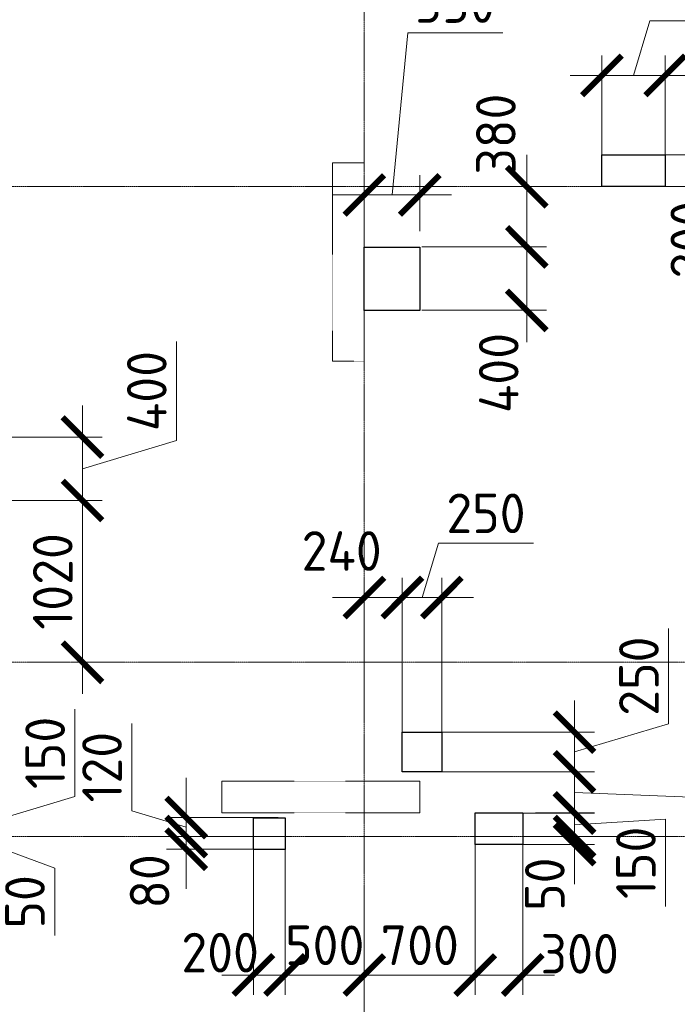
# Model space of a CAD drawing. Header units: millimetres. Extents: x -386473 to 311666, y -59273 to 291770.
# Tile 28 of 132: x -158338 to -154187, y 21697 to 27908. Entities that reach past the tile are written whole.
import ezdxf

# ---------------------------------------------------------------- set-up
doc = ezdxf.new("R2010")
doc.units = ezdxf.units.MM
for name, pattern in [('______5', [1100, 800, -100, 100, -100]), ('DASHED', [7, 5, -2, 0]), ('осевая', [50.8, 31.75, -6.35, 6.35, -6.35])]:
    doc.linetypes.add(name, pattern=pattern)
doc.layers.add('Колонна_ бетон', color=7, linetype='Continuous', lineweight=50, true_color=0xb4b496)
for name, color, linetype, lineweight in [('Оси', 40, '______5', 18), ('Перекрытие ж_бетон', 1, 'Continuous', 30), ('РАЗМЕРЫ', 1, 'Continuous', 9)]:
    doc.layers.add(name, color=color, linetype=linetype, lineweight=lineweight)
doc.styles.add('GOST-2.304_Type-B', font='GOST_Common.ttf')
doc.dimstyles.new('СПДС', dxfattribs={"dimscale": 100, "dimtxt": 2.5, "dimasz": 2.5, "dimexe": 1.25, "dimexo": 0, "dimtad": 1, "dimdec": 0, "dimtxsty": 'GOST-2.304_Type-B', "dimblk": 'ARCHTICK', "dimcen": 2.5, "dimdle": 2, "dimadec": 0, "dimazin": 2, "dimtfac": 0.75, "dimtdec": 0, "dimtmove": 1, "dimatfit": 3, "dimfxl": 1, "dimtolj": 1, "dimarcsym": 1})

# ---------------------------------------------------------------- blocks, each defined once
blk = doc.blocks.new('оси2')
at = {"layer": 'Оси', "color": 16, "linetype": 'осевая', "lineweight": 0, "ltscale": 0.25, "transparency": 33554687}
for p, q in [((1020445.5, 5465.4), (1020445.5, -20739.3)), ((979200, -1392.9), (1032582.1, -1392.9)), ((979200, -4392.9), (1032582.1, -4392.9)), ((979200, -5492.9), (1032582.1, -5492.9))]:
    blk.add_line(p, q, dxfattribs=at)
blk = doc.blocks.new('стены подвала')
at = {"layer": 'Колонна_ бетон', "color": 252, "linetype": 'DASHED', "lineweight": 0, "ltscale": 0.3, "true_color": 0x939598, "transparency": 33554687}
for p, q in [((-161297.4, -13225.4, 160), (-161297.4, -13225.4, 160)), ((-161297.4, -13225.4, 160), (-161097.4, -13225.4, 160)), ((-161297.4, -13225.4, 160), (-161297.4, -14475.4, 160)), ((-161097.4, -13225.4, 160), (-161097.4, -13225.4, 160)), ((-161097.4, -14475.4, 160), (-161097.4, -13225.4, 160)), ((-161097.4, -14475.4, 160), (-161297.4, -14475.4, 160)), ((-161297.4, -14475.4, 160), (-161297.4, -14475.4, 160)), ((-161097.4, -14475.4, 160), (-161097.4, -14475.4, 160)), ((-161997.4, -17325.4, 160), (-161997.4, -17125.4, 160)), ((-161997.4, -17125.4, 160), (-161997.4, -17125.4, 160)), ((-160747.4, -17125.4, 160), (-161997.4, -17125.4, 160)), ((-160747.4, -17125.4, 160), (-160747.4, -17125.4, 160)), ((-160747.4, -17125.4, 160), (-160747.4, -17325.4, 160)), ((-161997.4, -17325.4, 160), (-161997.4, -17325.4, 160)), ((-160747.4, -17325.4, 160), (-161997.4, -17325.4, 160)), ((-160747.4, -17325.4, 160), (-160747.4, -17325.4, 160))]:
    blk.add_line(p, q, dxfattribs=at)
blk = doc.blocks.new('_ArchTick')
at = {"color": 0, "linetype": 'ByBlock', "const_width": 0.15}
blk.add_lwpolyline([(-0.5, -0.5), (0.5, 0.5)], dxfattribs=at)
blk = doc.blocks.new('*D1071')
at = {"layer": 'DEFPOINTS', "color": 0, "transparency": 16777216}
for p in [(-153906.5, 57305.7), (-154146.2, 56688.1), (-153906.5, 56456.8)]:
    blk.add_point(p, dxfattribs=at)
at = {"layer": 'РАЗМЕРЫ', "color": 0, "lineweight": -2, "transparency": 16777216}
for p, q in [((-154146.2, 56688.1), (-154146.2, 57430.7)), ((-153906.5, 56456.8), (-153906.5, 57430.7)), ((-154346.2, 57305.7), (-153706.5, 57305.7))]:
    blk.add_line(p, q, dxfattribs=at)
at = {"layer": 'РАЗМЕРЫ', "color": 0, "lineweight": -2, "transparency": 16777216, "xscale": 250, "yscale": 250, "zscale": 250, "rotation": 180}
blk.add_blockref('_ArchTick', (-154146.2, 57305.7), dxfattribs=at)
at = {"layer": 'РАЗМЕРЫ', "color": 0, "lineweight": -2, "transparency": 16777216, "xscale": 250, "yscale": 250, "zscale": 250}
blk.add_blockref('_ArchTick', (-153906.5, 57305.7), dxfattribs=at)
at = {"layer": 'РАЗМЕРЫ', "color": 0, "lineweight": 0, "transparency": 16777216, "insert": (-154289.2, 57599.5), "char_height": 250, "attachment_point": 5, "style": 'GOST-2.304_Type-B'}
blk.add_mtext('\\A1;240', dxfattribs=at)
blk = doc.blocks.new('*D1072')
at = {"layer": 'DEFPOINTS', "color": 0, "transparency": 16777216}
for p in [(-153658.5, 56456.8), (-153695.9, 56206.8), (-152819.3, 56206.8)]:
    blk.add_point(p, dxfattribs=at)
at = {"layer": 'РАЗМЕРЫ', "color": 0, "lineweight": -2, "transparency": 16777216}
for p, q in [((-152225.6, 56509.9), (-152225.6, 57109.9)), ((-152819.3, 56656.8), (-152819.3, 56006.8)), ((-153658.5, 56456.8), (-152694.3, 56456.8)), ((-152819.3, 56331.8), (-152225.6, 56509.9)), ((-153695.9, 56206.8), (-152694.3, 56206.8))]:
    blk.add_line(p, q, dxfattribs=at)
at = {"layer": 'РАЗМЕРЫ', "color": 0, "lineweight": -2, "transparency": 16777216, "xscale": 250, "yscale": 250, "zscale": 250}
for p, rotation in [((-152819.3, 56456.8), 90), ((-152819.3, 56206.8), 270)]:
    blk.add_blockref('_ArchTick', p, dxfattribs=dict(at, rotation=rotation))
at = {"layer": 'РАЗМЕРЫ', "color": 0, "lineweight": 0, "transparency": 16777216, "insert": (-152413.1, 56809.9), "char_height": 250, "attachment_point": 5, "rotation": 90, "style": 'GOST-2.304_Type-B'}
blk.add_mtext('\\A1;250', dxfattribs=at)
blk = doc.blocks.new('*D1073')
at = {"layer": 'DEFPOINTS', "color": 0, "transparency": 16777216}
for p in [(-152997.8, 56206.8), (-153145.8, 55946.7), (-152819.3, 55946.7)]:
    blk.add_point(p, dxfattribs=at)
at = {"layer": 'РАЗМЕРЫ', "color": 0, "lineweight": -2, "transparency": 16777216}
for p, q in [((-151789.7, 56035.2), (-151789.7, 56635.2)), ((-152819.3, 56406.8), (-152819.3, 55746.7)), ((-152997.8, 56206.8), (-152694.3, 56206.8)), ((-152819.3, 56076.8), (-151789.7, 56035.2)), ((-153145.8, 55946.7), (-152694.3, 55946.7))]:
    blk.add_line(p, q, dxfattribs=at)
at = {"layer": 'РАЗМЕРЫ', "color": 0, "lineweight": -2, "transparency": 16777216, "xscale": 250, "yscale": 250, "zscale": 250}
for p, rotation in [((-152819.3, 56206.8), 90), ((-152819.3, 55946.7), 270)]:
    blk.add_blockref('_ArchTick', p, dxfattribs=dict(at, rotation=rotation))
at = {"layer": 'РАЗМЕРЫ', "color": 0, "lineweight": 0, "transparency": 16777216, "insert": (-151977.2, 56335.2), "char_height": 250, "attachment_point": 5, "rotation": 90, "style": 'GOST-2.304_Type-B'}
blk.add_mtext('\\A1;260', dxfattribs=at)
blk = doc.blocks.new('*D1074')
at = {"layer": 'DEFPOINTS', "color": 0, "transparency": 16777216}
for p in [(-153065.8, 55947.7), (-153146, 55797.7), (-152819.3, 55797.7)]:
    blk.add_point(p, dxfattribs=at)
at = {"layer": 'РАЗМЕРЫ', "color": 0, "lineweight": -2, "transparency": 16777216}
for p, q in [((-152819.3, 56147.7), (-152819.3, 55597.7)), ((-153065.8, 55947.7), (-152694.3, 55947.7)), ((-152819.3, 55872.7), (-152244.4, 55907.6)), ((-152244.4, 55907.6), (-152244.4, 55357.6)), ((-153146, 55797.7), (-152694.3, 55797.7))]:
    blk.add_line(p, q, dxfattribs=at)
at = {"layer": 'РАЗМЕРЫ', "color": 0, "lineweight": -2, "transparency": 16777216, "xscale": 250, "yscale": 250, "zscale": 250}
for p, rotation in [((-152819.3, 55947.7), 90), ((-152819.3, 55797.7), 270)]:
    blk.add_blockref('_ArchTick', p, dxfattribs=dict(at, rotation=rotation))
at = {"layer": 'РАЗМЕРЫ', "color": 0, "lineweight": 0, "transparency": 16777216, "insert": (-152431.9, 55632.6), "char_height": 250, "attachment_point": 5, "rotation": 90, "style": 'GOST-2.304_Type-B'}
blk.add_mtext('\\A1;150', dxfattribs=at)
blk = doc.blocks.new('*D837')
at = {"layer": 'DEFPOINTS', "color": 0, "transparency": 16777216}
for p in [(-153146, 55797.7), (-153146, 55747.7), (-152819.3, 55747.7)]:
    blk.add_point(p, dxfattribs=at)
at = {"layer": 'РАЗМЕРЫ', "color": 0, "lineweight": -2, "transparency": 16777216}
for p, q in [((-152819.3, 55797.7), (-152819.3, 56047.7)), ((-153146, 55797.7), (-152694.3, 55797.7)), ((-152819.3, 55797.7), (-152819.3, 55747.7)), ((-153146, 55747.7), (-152694.3, 55747.7)), ((-152819.3, 55747.7), (-152819.3, 55497.7))]:
    blk.add_line(p, q, dxfattribs=at)
at = {"layer": 'РАЗМЕРЫ', "color": 0, "lineweight": -2, "transparency": 16777216, "xscale": 250, "yscale": 250, "zscale": 250}
for p, rotation in [((-152819.3, 55797.7), 270), ((-152819.3, 55747.7), 90)]:
    blk.add_blockref('_ArchTick', p, dxfattribs=dict(at, rotation=rotation))
at = {"layer": 'РАЗМЕРЫ', "color": 0, "lineweight": 0, "transparency": 16777216, "insert": (-153006.8, 55497.7), "char_height": 250, "attachment_point": 5, "rotation": 90, "style": 'GOST-2.304_Type-B'}
blk.add_mtext('\\A1;50', dxfattribs=at)
blk = doc.blocks.new('*D838')
at = {"layer": 'DEFPOINTS', "color": 0, "transparency": 16777216}
for p in [(-153446, 55747.7), (-154146.2, 55480.6), (-153446, 54924.9)]:
    blk.add_point(p, dxfattribs=at)
at = {"layer": 'РАЗМЕРЫ', "color": 0, "lineweight": -2, "transparency": 16777216}
for p, q in [((-153446, 55747.7), (-153446, 54799.9)), ((-154146.2, 55480.6), (-154146.2, 54799.9)), ((-154346.2, 54924.9), (-153246, 54924.9))]:
    blk.add_line(p, q, dxfattribs=at)
at = {"layer": 'РАЗМЕРЫ', "color": 0, "lineweight": -2, "transparency": 16777216, "xscale": 250, "yscale": 250, "zscale": 250, "rotation": 180}
blk.add_blockref('_ArchTick', (-154146.2, 54924.9), dxfattribs=at)
at = {"layer": 'РАЗМЕРЫ', "color": 0, "lineweight": -2, "transparency": 16777216, "xscale": 250, "yscale": 250, "zscale": 250}
blk.add_blockref('_ArchTick', (-153446, 54924.9), dxfattribs=at)
at = {"layer": 'РАЗМЕРЫ', "color": 0, "lineweight": 0, "transparency": 16777216, "insert": (-153796.1, 55112.4), "char_height": 250, "attachment_point": 5, "style": 'GOST-2.304_Type-B'}
blk.add_mtext('\\A1;700', dxfattribs=at)
blk = doc.blocks.new('*D1075')
at = {"layer": 'DEFPOINTS', "color": 0, "transparency": 16777216}
for p in [(-153146, 55747.7), (-153446, 55589.4), (-153146, 54924.9)]:
    blk.add_point(p, dxfattribs=at)
at = {"layer": 'РАЗМЕРЫ', "color": 0, "lineweight": -2, "transparency": 16777216}
for p, q in [((-153146, 55747.7), (-153146, 54799.9)), ((-153446, 55589.4), (-153446, 54799.9)), ((-153646, 54924.9), (-152946, 54924.9))]:
    blk.add_line(p, q, dxfattribs=at)
at = {"layer": 'РАЗМЕРЫ', "color": 0, "lineweight": -2, "transparency": 16777216, "xscale": 250, "yscale": 250, "zscale": 250, "rotation": 180}
blk.add_blockref('_ArchTick', (-153446, 54924.9), dxfattribs=at)
at = {"layer": 'РАЗМЕРЫ', "color": 0, "lineweight": -2, "transparency": 16777216, "xscale": 250, "yscale": 250, "zscale": 250}
blk.add_blockref('_ArchTick', (-153146, 54924.9), dxfattribs=at)
at = {"layer": 'РАЗМЕРЫ', "color": 0, "lineweight": 0, "transparency": 16777216, "insert": (-152786.8, 55058.6), "char_height": 250, "attachment_point": 5, "style": 'GOST-2.304_Type-B'}
blk.add_mtext('\\A1;300', dxfattribs=at)
blk = doc.blocks.new('*D1086')
at = {"layer": 'DEFPOINTS', "color": 0, "transparency": 16777216}
for p in [(-153656.5, 57305.7), (-153906.5, 56456.8), (-153656.5, 56385.9)]:
    blk.add_point(p, dxfattribs=at)
at = {"layer": 'РАЗМЕРЫ', "color": 0, "lineweight": -2, "transparency": 16777216}
for p, q in [((-153781.5, 57305.7), (-153678.3, 57649.5)), ((-153678.3, 57649.5), (-153078.3, 57649.5)), ((-153906.5, 56456.8), (-153906.5, 57430.7)), ((-153656.5, 56385.9), (-153656.5, 57430.7)), ((-154106.5, 57305.7), (-153456.5, 57305.7))]:
    blk.add_line(p, q, dxfattribs=at)
at = {"layer": 'РАЗМЕРЫ', "color": 0, "lineweight": -2, "transparency": 16777216, "xscale": 250, "yscale": 250, "zscale": 250, "rotation": 180}
blk.add_blockref('_ArchTick', (-153906.5, 57305.7), dxfattribs=at)
at = {"layer": 'РАЗМЕРЫ', "color": 0, "lineweight": -2, "transparency": 16777216, "xscale": 250, "yscale": 250, "zscale": 250}
blk.add_blockref('_ArchTick', (-153656.5, 57305.7), dxfattribs=at)
at = {"layer": 'РАЗМЕРЫ', "color": 0, "lineweight": 0, "transparency": 16777216, "insert": (-153378.3, 57837), "char_height": 250, "attachment_point": 5, "style": 'GOST-2.304_Type-B'}
blk.add_mtext('\\A1;250', dxfattribs=at)
blk = doc.blocks.new('*D985')
at = {"layer": 'DEFPOINTS', "color": 0, "transparency": 16777216}
for p in [(-153796.5, 59845.3), (-154146.2, 59617.7), (-153796.5, 59617.7)]:
    blk.add_point(p, dxfattribs=at)
at = {"layer": 'РАЗМЕРЫ', "color": 0, "lineweight": -2, "transparency": 16777216}
for p, q in [((-153971.3, 59845.3), (-153871.1, 60868.4)), ((-153871.1, 60868.4), (-153271.1, 60868.4)), ((-154146.2, 59617.7), (-154146.2, 59970.3)), ((-153796.5, 59617.7), (-153796.5, 59970.3)), ((-154346.2, 59845.3), (-153596.5, 59845.3))]:
    blk.add_line(p, q, dxfattribs=at)
at = {"layer": 'РАЗМЕРЫ', "color": 0, "lineweight": -2, "transparency": 16777216, "xscale": 250, "yscale": 250, "zscale": 250, "rotation": 180}
blk.add_blockref('_ArchTick', (-154146.2, 59845.3), dxfattribs=at)
at = {"layer": 'РАЗМЕРЫ', "color": 0, "lineweight": -2, "transparency": 16777216, "xscale": 250, "yscale": 250, "zscale": 250}
blk.add_blockref('_ArchTick', (-153796.5, 59845.3), dxfattribs=at)
at = {"layer": 'РАЗМЕРЫ', "color": 0, "lineweight": 0, "transparency": 16777216, "insert": (-153571.1, 61055.9), "char_height": 250, "attachment_point": 5, "style": 'GOST-2.304_Type-B'}
blk.add_mtext('\\A1;350', dxfattribs=at)
blk = doc.blocks.new('*D987')
at = {"layer": 'DEFPOINTS', "color": 0, "transparency": 16777216}
for p in [(-157216.5, 58317.7), (-155925.2, 58317.7), (-157216.5, 57917.7)]:
    blk.add_point(p, dxfattribs=at)
at = {"layer": 'РАЗМЕРЫ', "color": 0, "lineweight": -2, "transparency": 16777216}
for p, q in [((-155331.5, 58295.8), (-155331.5, 58920.8)), ((-155925.2, 57717.7), (-155925.2, 58517.7)), ((-157216.5, 58317.7), (-155800.2, 58317.7)), ((-155925.2, 58117.7), (-155331.5, 58295.8)), ((-157216.5, 57917.7), (-155800.2, 57917.7))]:
    blk.add_line(p, q, dxfattribs=at)
at = {"layer": 'РАЗМЕРЫ', "color": 0, "lineweight": -2, "transparency": 16777216, "xscale": 250, "yscale": 250, "zscale": 250}
for p, rotation in [((-155925.2, 58317.7), 90), ((-155925.2, 57917.7), 270)]:
    blk.add_blockref('_ArchTick', p, dxfattribs=dict(at, rotation=rotation))
at = {"layer": 'РАЗМЕРЫ', "color": 0, "lineweight": 0, "transparency": 16777216, "insert": (-155519, 58608.3), "char_height": 250, "attachment_point": 5, "rotation": 90, "style": 'GOST-2.304_Type-B'}
blk.add_mtext('\\A1;400', dxfattribs=at)
blk = doc.blocks.new('*D991')
at = {"layer": 'DEFPOINTS', "color": 0, "transparency": 16777216}
for p in [(-154846.2, 55889.9), (-154646.2, 55872.9), (-154646.2, 54924.9)]:
    blk.add_point(p, dxfattribs=at)
at = {"layer": 'РАЗМЕРЫ', "color": 0, "lineweight": -2, "transparency": 16777216}
for p, q in [((-154846.2, 55889.9), (-154846.2, 54799.9)), ((-154646.2, 55872.9), (-154646.2, 54799.9)), ((-155046.2, 54924.9), (-154446.2, 54924.9))]:
    blk.add_line(p, q, dxfattribs=at)
at = {"layer": 'РАЗМЕРЫ', "color": 0, "lineweight": -2, "transparency": 16777216, "xscale": 250, "yscale": 250, "zscale": 250, "rotation": 180}
blk.add_blockref('_ArchTick', (-154846.2, 54924.9), dxfattribs=at)
at = {"layer": 'РАЗМЕРЫ', "color": 0, "lineweight": -2, "transparency": 16777216, "xscale": 250, "yscale": 250, "zscale": 250}
blk.add_blockref('_ArchTick', (-154646.2, 54924.9), dxfattribs=at)
at = {"layer": 'РАЗМЕРЫ', "color": 0, "lineweight": 0, "transparency": 16777216, "insert": (-155056.1, 55066.1), "char_height": 250, "attachment_point": 5, "style": 'GOST-2.304_Type-B'}
blk.add_mtext('\\A1;200', dxfattribs=at)
blk = doc.blocks.new('*D992')
at = {"layer": 'DEFPOINTS', "color": 0, "transparency": 16777216}
for p in [(-154690.6, 55917.7), (-155270.3, 55797.7), (-154865.5, 55797.7)]:
    blk.add_point(p, dxfattribs=at)
at = {"layer": 'РАЗМЕРЫ', "color": 0, "lineweight": -2, "transparency": 16777216}
for p, q in [((-155614.1, 55960.8), (-155614.1, 56510.8)), ((-155270.3, 55917.7), (-155270.3, 56167.7)), ((-155270.3, 55857.7), (-155614.1, 55960.8)), ((-154690.6, 55917.7), (-155395.3, 55917.7)), ((-155270.3, 55917.7), (-155270.3, 55797.7)), ((-155270.3, 55917.7), (-155270.3, 55797.7)), ((-154865.5, 55797.7), (-155395.3, 55797.7)), ((-155270.3, 55797.7), (-155270.3, 55547.7))]:
    blk.add_line(p, q, dxfattribs=at)
at = {"layer": 'РАЗМЕРЫ', "color": 0, "lineweight": -2, "transparency": 16777216, "xscale": 250, "yscale": 250, "zscale": 250}
for p, rotation in [((-155270.3, 55917.7), 270), ((-155270.3, 55797.7), 90)]:
    blk.add_blockref('_ArchTick', p, dxfattribs=dict(at, rotation=rotation))
at = {"layer": 'РАЗМЕРЫ', "color": 0, "lineweight": 0, "transparency": 16777216, "insert": (-155801.6, 56235.8), "char_height": 250, "attachment_point": 5, "rotation": 90, "style": 'GOST-2.304_Type-B'}
blk.add_mtext('\\A1;120', dxfattribs=at)
blk = doc.blocks.new('*D996')
at = {"layer": 'DEFPOINTS', "color": 0, "transparency": 16777216}
for p in [(-157102, 55947.7), (-156999.4, 55797.7), (-156566.8, 55797.7)]:
    blk.add_point(p, dxfattribs=at)
at = {"layer": 'РАЗМЕРЫ', "color": 0, "lineweight": -2, "transparency": 16777216}
for p, q in [((-155973, 56050.8), (-155973, 56600.8)), ((-156566.8, 56147.7), (-156566.8, 55597.7)), ((-156566.8, 55872.7), (-155973, 56050.8)), ((-157102, 55947.7), (-156441.8, 55947.7)), ((-156999.4, 55797.7), (-156441.8, 55797.7))]:
    blk.add_line(p, q, dxfattribs=at)
at = {"layer": 'РАЗМЕРЫ', "color": 0, "lineweight": -2, "transparency": 16777216, "xscale": 250, "yscale": 250, "zscale": 250}
for p, rotation in [((-156566.8, 55947.7), 90), ((-156566.8, 55797.7), 270)]:
    blk.add_blockref('_ArchTick', p, dxfattribs=dict(at, rotation=rotation))
at = {"layer": 'РАЗМЕРЫ', "color": 0, "lineweight": 0, "transparency": 16777216, "insert": (-156160.5, 56325.8), "char_height": 250, "attachment_point": 5, "rotation": 90, "style": 'GOST-2.304_Type-B'}
blk.add_mtext('\\A1;150', dxfattribs=at)
blk = doc.blocks.new('*D1009')
at = {"layer": 'DEFPOINTS', "color": 0, "transparency": 16777216}
for p in [(-156999.4, 55797.7), (-157046.2, 55747.7, 4500), (-156566.8, 55747.7)]:
    blk.add_point(p, dxfattribs=at)
at = {"layer": 'РАЗМЕРЫ', "color": 0, "lineweight": -2, "transparency": 16777216}
for p, q in [((-156566.8, 55797.7), (-156566.8, 56047.7)), ((-156999.4, 55797.7), (-156441.8, 55797.7)), ((-156566.8, 55797.7), (-156566.8, 55747.7)), ((-156566.8, 55797.7), (-156566.8, 55747.7)), ((-157046.2, 55747.7), (-156441.8, 55747.7)), ((-156566.8, 55772.7), (-156100.6, 55599)), ((-156566.8, 55747.7), (-156566.8, 55497.7)), ((-156100.6, 55599), (-156100.6, 55174))]:
    blk.add_line(p, q, dxfattribs=at)
at = {"layer": 'РАЗМЕРЫ', "color": 0, "lineweight": -2, "transparency": 16777216, "xscale": 250, "yscale": 250, "zscale": 250}
for p, rotation in [((-156566.8, 55797.7), 270), ((-156566.8, 55747.7), 90)]:
    blk.add_blockref('_ArchTick', p, dxfattribs=dict(at, rotation=rotation))
at = {"layer": 'РАЗМЕРЫ', "color": 0, "lineweight": 0, "transparency": 16777216, "insert": (-156288.1, 55386.5), "char_height": 250, "attachment_point": 5, "rotation": 90, "style": 'GOST-2.304_Type-B'}
blk.add_mtext('\\A1;50', dxfattribs=at)
blk = doc.blocks.new('*D1010')
at = {"layer": 'DEFPOINTS', "color": 0, "transparency": 16777216}
for p in [(-154865.5, 55797.7), (-155270.3, 55717.7), (-154846.2, 55717.7)]:
    blk.add_point(p, dxfattribs=at)
at = {"layer": 'РАЗМЕРЫ', "color": 0, "lineweight": -2, "transparency": 16777216}
for p, q in [((-155270.3, 55797.7), (-155270.3, 56047.7)), ((-154865.5, 55797.7), (-155395.3, 55797.7)), ((-155270.3, 55797.7), (-155270.3, 55717.7)), ((-154846.2, 55717.7), (-155395.3, 55717.7)), ((-155270.3, 55717.7), (-155270.3, 55467.7))]:
    blk.add_line(p, q, dxfattribs=at)
at = {"layer": 'РАЗМЕРЫ', "color": 0, "lineweight": -2, "transparency": 16777216, "xscale": 250, "yscale": 250, "zscale": 250}
for p, rotation in [((-155270.3, 55797.7), 270), ((-155270.3, 55717.7), 90)]:
    blk.add_blockref('_ArchTick', p, dxfattribs=dict(at, rotation=rotation))
at = {"layer": 'РАЗМЕРЫ', "color": 0, "lineweight": 0, "transparency": 16777216, "insert": (-155501.1, 55515.3), "char_height": 250, "attachment_point": 5, "rotation": 90, "style": 'GOST-2.304_Type-B'}
blk.add_mtext('\\A1;80', dxfattribs=at)
blk = doc.blocks.new('*D1011')
at = {"layer": 'DEFPOINTS', "color": 0, "transparency": 16777216}
for p in [(-154646.2, 55872.9), (-154146.2, 55247.1), (-154146.2, 54924.9)]:
    blk.add_point(p, dxfattribs=at)
at = {"layer": 'РАЗМЕРЫ', "color": 0, "lineweight": -2, "transparency": 16777216}
for p, q in [((-154646.2, 55872.9), (-154646.2, 54799.9)), ((-154146.2, 55247.1), (-154146.2, 54799.9)), ((-154846.2, 54924.9), (-153946.2, 54924.9))]:
    blk.add_line(p, q, dxfattribs=at)
at = {"layer": 'РАЗМЕРЫ', "color": 0, "lineweight": -2, "transparency": 16777216, "xscale": 250, "yscale": 250, "zscale": 250, "rotation": 180}
blk.add_blockref('_ArchTick', (-154646.2, 54924.9), dxfattribs=at)
at = {"layer": 'РАЗМЕРЫ', "color": 0, "lineweight": -2, "transparency": 16777216, "xscale": 250, "yscale": 250, "zscale": 250}
blk.add_blockref('_ArchTick', (-154146.2, 54924.9), dxfattribs=at)
at = {"layer": 'РАЗМЕРЫ', "color": 0, "lineweight": 0, "transparency": 16777216, "insert": (-154396.2, 55112.4), "char_height": 250, "attachment_point": 5, "style": 'GOST-2.304_Type-B'}
blk.add_mtext('\\A1;500', dxfattribs=at)
blk = doc.blocks.new('*D1020')
at = {"layer": 'DEFPOINTS', "color": 0, "transparency": 16777216}
for p in [(-153348, 59897.7), (-153782.9, 59517.7), (-153120.9, 59517.7)]:
    blk.add_point(p, dxfattribs=at)
at = {"layer": 'РАЗМЕРЫ', "color": 0, "lineweight": -2, "transparency": 16777216}
for p, q in [((-153120.9, 60097.7), (-153120.9, 59317.7)), ((-153348, 59897.7), (-152995.9, 59897.7)), ((-153782.9, 59517.7), (-152995.9, 59517.7))]:
    blk.add_line(p, q, dxfattribs=at)
at = {"layer": 'РАЗМЕРЫ', "color": 0, "lineweight": -2, "transparency": 16777216, "xscale": 250, "yscale": 250, "zscale": 250}
for p, rotation in [((-153120.9, 59897.7), 90), ((-153120.9, 59517.7), 270)]:
    blk.add_blockref('_ArchTick', p, dxfattribs=dict(at, rotation=rotation))
at = {"layer": 'РАЗМЕРЫ', "color": 0, "lineweight": 0, "transparency": 16777216, "insert": (-153315.7, 60228.8), "char_height": 250, "attachment_point": 5, "rotation": 90, "style": 'GOST-2.304_Type-B'}
blk.add_mtext('\\A1;380', dxfattribs=at)
blk = doc.blocks.new('*D1021')
at = {"layer": 'DEFPOINTS', "color": 0, "transparency": 16777216}
for p in [(-153548.1, 59517.7), (-153782.9, 59117.7), (-153120.9, 59117.7)]:
    blk.add_point(p, dxfattribs=at)
at = {"layer": 'РАЗМЕРЫ', "color": 0, "lineweight": -2, "transparency": 16777216}
for p, q in [((-153120.9, 59717.7), (-153120.9, 58917.7)), ((-153548.1, 59517.7), (-152995.9, 59517.7)), ((-153782.9, 59117.7), (-152995.9, 59117.7))]:
    blk.add_line(p, q, dxfattribs=at)
at = {"layer": 'РАЗМЕРЫ', "color": 0, "lineweight": -2, "transparency": 16777216, "xscale": 250, "yscale": 250, "zscale": 250}
for p, rotation in [((-153120.9, 59517.7), 90), ((-153120.9, 59117.7), 270)]:
    blk.add_blockref('_ArchTick', p, dxfattribs=dict(at, rotation=rotation))
at = {"layer": 'РАЗМЕРЫ', "color": 0, "lineweight": 0, "transparency": 16777216, "insert": (-153297.6, 58722.3), "char_height": 250, "attachment_point": 5, "rotation": 90, "style": 'GOST-2.304_Type-B'}
blk.add_mtext('\\A1;400', dxfattribs=at)
blk = doc.blocks.new('*D1051')
at = {"layer": 'DEFPOINTS', "color": 0, "transparency": 16777216}
for p in [(-157216.5, 57917.7), (-155985, 56897.7), (-155925.2, 56897.7)]:
    blk.add_point(p, dxfattribs=at)
at = {"layer": 'РАЗМЕРЫ', "color": 0, "lineweight": -2, "transparency": 16777216}
for p, q in [((-155925.2, 58117.7), (-155925.2, 56697.7)), ((-157216.5, 57917.7), (-155800.2, 57917.7)), ((-155985, 56897.7), (-155800.2, 56897.7))]:
    blk.add_line(p, q, dxfattribs=at)
at = {"layer": 'РАЗМЕРЫ', "color": 0, "lineweight": -2, "transparency": 16777216, "xscale": 250, "yscale": 250, "zscale": 250}
for p, rotation in [((-155925.2, 57917.7), 90), ((-155925.2, 56897.7), 270)]:
    blk.add_blockref('_ArchTick', p, dxfattribs=dict(at, rotation=rotation))
at = {"layer": 'РАЗМЕРЫ', "color": 0, "lineweight": 0, "transparency": 16777216, "insert": (-156112.7, 57407.7), "char_height": 250, "attachment_point": 5, "rotation": 90, "style": 'GOST-2.304_Type-B'}
blk.add_mtext('\\A1;1020', dxfattribs=at)
blk = doc.blocks.new('*D1052')
at = {"layer": 'DEFPOINTS', "color": 0, "transparency": 16777216}
for p in [(-152246.5, 60599), (-152646.5, 59948.3), (-152246.5, 59922.5)]:
    blk.add_point(p, dxfattribs=at)
at = {"layer": 'РАЗМЕРЫ', "color": 0, "lineweight": -2, "transparency": 16777216}
for p, q in [((-152446.5, 60599), (-152343.4, 60942.7)), ((-152343.4, 60942.7), (-151718.4, 60942.7)), ((-152646.5, 59948.3), (-152646.5, 60724)), ((-152246.5, 59922.5), (-152246.5, 60724)), ((-152846.5, 60599), (-152046.5, 60599))]:
    blk.add_line(p, q, dxfattribs=at)
at = {"layer": 'РАЗМЕРЫ', "color": 0, "lineweight": -2, "transparency": 16777216, "xscale": 250, "yscale": 250, "zscale": 250, "rotation": 180}
blk.add_blockref('_ArchTick', (-152646.5, 60599), dxfattribs=at)
at = {"layer": 'РАЗМЕРЫ', "color": 0, "lineweight": -2, "transparency": 16777216, "xscale": 250, "yscale": 250, "zscale": 250}
blk.add_blockref('_ArchTick', (-152246.5, 60599), dxfattribs=at)
at = {"layer": 'РАЗМЕРЫ', "color": 0, "lineweight": 0, "transparency": 16777216, "insert": (-152030.9, 61130.2), "char_height": 250, "attachment_point": 5, "style": 'GOST-2.304_Type-B'}
blk.add_mtext('\\A1;400', dxfattribs=at)
blk = doc.blocks.new('*D1053')
at = {"layer": 'DEFPOINTS', "color": 0, "transparency": 16777216}
for p in [(-150346.2, 60599), (-152246.5, 60437.6), (-150346.2, 60213.1)]:
    blk.add_point(p, dxfattribs=at)
at = {"layer": 'РАЗМЕРЫ', "color": 0, "lineweight": -2, "transparency": 16777216}
for p, q in [((-152246.5, 60437.6), (-152246.5, 60724)), ((-150346.2, 60213.1), (-150346.2, 60724)), ((-152446.5, 60599), (-150146.2, 60599))]:
    blk.add_line(p, q, dxfattribs=at)
at = {"layer": 'РАЗМЕРЫ', "color": 0, "lineweight": -2, "transparency": 16777216, "xscale": 250, "yscale": 250, "zscale": 250, "rotation": 180}
blk.add_blockref('_ArchTick', (-152246.5, 60599), dxfattribs=at)
at = {"layer": 'РАЗМЕРЫ', "color": 0, "lineweight": -2, "transparency": 16777216, "xscale": 250, "yscale": 250, "zscale": 250}
blk.add_blockref('_ArchTick', (-150346.2, 60599), dxfattribs=at)
at = {"layer": 'РАЗМЕРЫ', "color": 0, "lineweight": 0, "transparency": 16777216, "insert": (-151296.4, 60786.5), "char_height": 250, "attachment_point": 5, "style": 'GOST-2.304_Type-B'}
blk.add_mtext('\\A1;1900', dxfattribs=at)
blk = doc.blocks.new('*D1054')
at = {"layer": 'DEFPOINTS', "color": 0, "transparency": 16777216}
for p in [(-152446.5, 60097.7), (-152446.5, 59897.7), (-151808.1, 59897.7)]:
    blk.add_point(p, dxfattribs=at)
at = {"layer": 'РАЗМЕРЫ', "color": 0, "lineweight": -2, "transparency": 16777216}
for p, q in [((-151808.1, 60297.7), (-151808.1, 59697.7)), ((-152446.5, 60097.7), (-151683.1, 60097.7)), ((-152446.5, 59897.7), (-151683.1, 59897.7))]:
    blk.add_line(p, q, dxfattribs=at)
at = {"layer": 'РАЗМЕРЫ', "color": 0, "lineweight": -2, "transparency": 16777216, "xscale": 250, "yscale": 250, "zscale": 250}
for p, rotation in [((-151808.1, 60097.7), 90), ((-151808.1, 59897.7), 270)]:
    blk.add_blockref('_ArchTick', p, dxfattribs=dict(at, rotation=rotation))
at = {"layer": 'РАЗМЕРЫ', "color": 0, "lineweight": 0, "transparency": 16777216, "insert": (-152088.3, 59563.1), "char_height": 250, "attachment_point": 5, "rotation": 90, "style": 'GOST-2.304_Type-B'}
blk.add_mtext('\\A1;200', dxfattribs=at)
blk = doc.blocks.new('отверстия с размерами')
at = {"layer": 'Перекрытие ж_бетон', "color": 1, "lineweight": 30, "elevation": 160}
for points in [[(-152646.5, 60097.7), (-152246.5, 60097.7), (-152246.5, 59897.7), (-152646.5, 59897.7)], [(-153796.5, 59515.7), (-153796.5, 59115.7), (-154146.2, 59115.7), (-154146.2, 59515.7)], [(-153906.5, 56456.8), (-153656.5, 56456.8), (-153656.5, 56206.8), (-153906.5, 56206.8)], [(-153906.5, 56456.8), (-153656.5, 56456.8), (-153656.5, 56206.8), (-153906.5, 56206.8)], [(-153146, 55747.7), (-153446, 55747.7), (-153446, 55947.7), (-153146, 55947.7)]]:
    blk.add_lwpolyline(points, close=True, dxfattribs=at)
at = {"layer": 'Перекрытие ж_бетон', "color": 1, "lineweight": 30, "ltscale": 100, "elevation": 160}
blk.add_lwpolyline([(-154646.2, 55915.7), (-154646.2, 55715.7), (-154846.2, 55715.7), (-154846.2, 55915.7)], close=True, dxfattribs=at)
at = {"layer": 'РАЗМЕРЫ', "lineweight": 0}
for base, p1, p2, picture, middle in [((-152246.5, 60599, 160), (-152646.5, 59948.3, 160), (-152246.5, 59922.5, 160), '*D1052', (-152280.9, 61130.2, 160)), ((-150346.2, 60599, 160), (-152246.5, 60437.6, 160), (-150346.2, 60213.1, 160), '*D1053', (-151296.4, 60786.5, 160)), ((-153656.5, 57305.7, 160), (-153906.5, 56456.8, 160), (-153656.5, 56385.9, 160), '*D1086', (-153615.8, 57837, 160)), ((-153446, 54924.9, 160), (-154146.2, 55480.6, 160), (-153446, 55747.7, 160), '*D838', (-153796.1, 55112.4, 160))]:
    dim = blk.add_linear_dim(base=base, p1=p1, p2=p2, dimstyle='СПДС', override={"dimrnd": 5}, dxfattribs=at)
    dim.commit()
    dim.dimension.update_dxf_attribs({"geometry": picture, "text_midpoint": middle})
for base, p1, p2, picture, middle in [((-153796.5, 59845.3, 160), (-154146.2, 59617.7, 160), (-153796.5, 59617.7, 160), '*D985', (-153808.6, 60868.4, 160)), ((-153906.5, 57305.7, 160), (-154146.2, 56688.1, 160), (-153906.5, 56456.8, 160), '*D1071', (-154289.2, 57412, 160)), ((-154646.2, 54924.9, 160), (-154846.2, 55889.9, 160), (-154646.2, 55872.9, 160), '*D991', (-155056.1, 54878.6, 160)), ((-154146.2, 54924.9, 160), (-154646.2, 55872.9, 160), (-154146.2, 55247.1, 160), '*D1011', (-154396.2, 54924.9, 160)), ((-153146, 54924.9, 160), (-153446, 55589.4, 160), (-153146, 55747.7, 160), '*D1075', (-152786.8, 54871.1, 160))]:
    dim = blk.add_linear_dim(base=base, p1=p1, p2=p2, dimstyle='СПДС', override={"dimrnd": 5}, dxfattribs=at)
    dim.commit()
    dim.dimension.update_dxf_attribs({"geometry": picture, "text_midpoint": middle, "dimtype": 160})
for base, p1, p2, picture, middle, dimtype in [((-153120.9, 59517.7, 160), (-153348, 59897.7, 160), (-153782.9, 59517.7, 160), '*D1020', (-153128.2, 60228.8, 160), 160), ((-151808.1, 59897.7, 160), (-152446.5, 60097.7, 160), (-152446.5, 59897.7, 160), '*D1054', (-151900.8, 59563.1, 160), 160), ((-153120.9, 59117.7, 160), (-153548.1, 59517.7, 160), (-153782.9, 59117.7, 160), '*D1021', (-153110.1, 58722.3, 160), 160), ((-152819.3, 55946.7, 160), (-152997.8, 56206.8, 160), (-153145.8, 55946.7, 160), '*D1073', (-151789.7, 56097.7, 160), 160), ((-152819.3, 55797.7, 160), (-153065.8, 55947.7, 160), (-153146, 55797.7, 160), '*D1074', (-152244.4, 55845.1, 160), 160), ((-156566.8, 55747.7, 160), (-156999.4, 55797.7, 160), (-157046.2, 55747.7, 4660), '*D1009', (-156100.6, 55536.5, 160), 160), ((-155270.3, 55717.7, 160), (-154865.5, 55797.7, 160), (-154846.2, 55717.7, 160), '*D1010', (-155313.6, 55515.3, 160), 160), ((-152819.3, 55747.7, 160), (-153146, 55797.7, 160), (-153146, 55747.7, 160), '*D837', (-152819.3, 55497.7, 160), 128)]:
    dim = blk.add_linear_dim(base=base, p1=p1, p2=p2, angle=90, dimstyle='СПДС', override={"dimrnd": 5}, dxfattribs=at)
    dim.commit()
    dim.dimension.update_dxf_attribs({"geometry": picture, "text_midpoint": middle, "dimtype": dimtype})
for base, p1, p2, picture, middle in [((-155925.2, 58317.7, 160), (-157216.5, 57917.7, 160), (-157216.5, 58317.7, 160), '*D987', (-155519, 58358.3, 160)), ((-155925.2, 56897.7, 160), (-157216.5, 57917.7, 160), (-155985, 56897.7, 160), '*D1051', (-156112.7, 57407.7, 160)), ((-152819.3, 56206.8, 160), (-153658.5, 56456.8, 160), (-153695.9, 56206.8, 160), '*D1072', (-152413.1, 56572.4, 160)), ((-156566.8, 55797.7, 160), (-157102, 55947.7, 160), (-156999.4, 55797.7, 160), '*D996', (-156160.5, 56113.3, 160)), ((-155270.3, 55797.7, 160), (-154690.6, 55917.7, 160), (-154865.5, 55797.7, 160), '*D992', (-155801.6, 56023.3, 160))]:
    dim = blk.add_linear_dim(base=base, p1=p1, p2=p2, angle=90, dimstyle='СПДС', override={"dimrnd": 5}, dxfattribs=at)
    dim.commit()
    dim.dimension.update_dxf_attribs({"geometry": picture, "text_midpoint": middle})

msp = doc.modelspace()

# ---------------------------------------------------------------- block references
at = {"layer": 'РАЗМЕРЫ'}
for name, p in [('оси2', (-1176608.3, 28247.3)), ('стены подвала', (4934.7, 40229.8, -160))]:
    msp.add_blockref(name, p, dxfattribs=at)
at = {"layer": 'РАЗМЕРЫ', "color": 6}
msp.add_blockref('отверстия с размерами', (-2016.5, -33043.3), dxfattribs=at)

doc.saveas('drawing.dxf')
